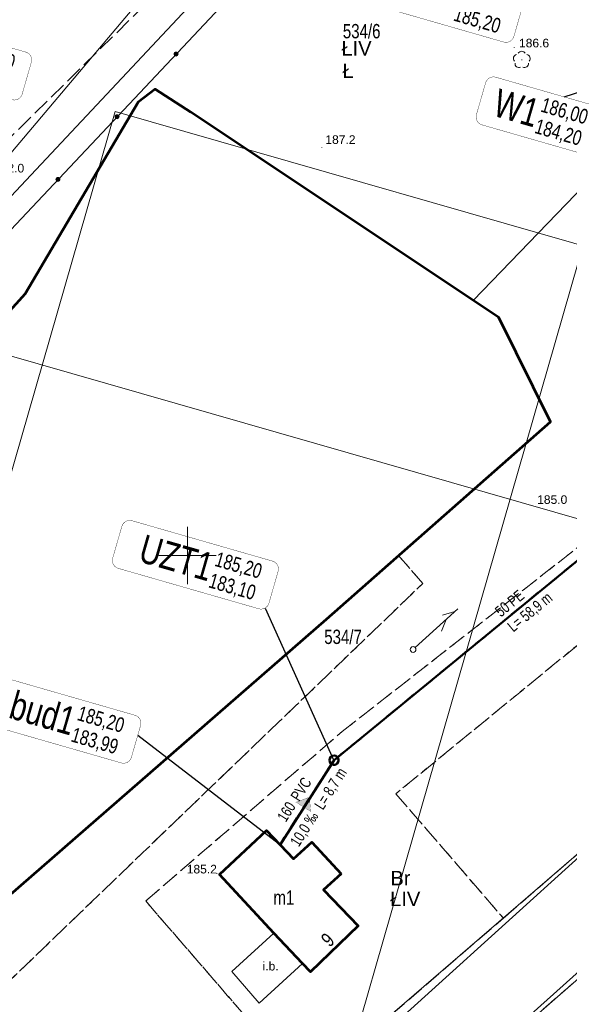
# Model space of a CAD drawing. Header units: metres. Extents: x 7482748 to 7484637, y 5684406 to 5687014.
# Tile 65 of 180: x 7483085 to 7483133, y 5685611 to 5685697. Entities that reach past the tile are written whole.
import ezdxf
from ezdxf.enums import TextEntityAlignment as Align
from ezdxf.lldxf.tags import DXFTag

# ---------------------------------------------------------------- set-up
doc = ezdxf.new("R2010")
doc.units = ezdxf.units.M
doc.header["$MEASUREMENT"] = 0
for name, pattern in [('1', [1.5, 1, -0.5]), ('DUL', [2, 1, -1]), ('l217_500', [2, 1.5, -0.5]), ('l218_500', [1, 0.5, -0.5])]:
    doc.linetypes.add(name, pattern=pattern)
for name, color, linetype, lineweight in [('.ks tłoczny', 104, 'Continuous', 50), ('_Dzialki', 7, 'Continuous', 0), ('_Dzialki_opis', 7, 'Continuous', 0), ('_Kontury', 7, 'Continuous', 0), ('_Kontury_opis', 7, 'Continuous', 0), ('_Podzial_sekcyjny_krzyze', 7, '1', 13), ('_Uzytki', 7, 'Continuous', 0), ('_Uzytki_opis', 7, 'Continuous', 0), ('_Zakres2', 7, 'Continuous', 0), ('BUIB12_03', 7, 'Continuous', 13), ('EGB_Adres', 7, 'Continuous', 0), ('EGB_Budynek', 7, 'Continuous', 0), ('EGB_Budynek_opis', 7, 'Continuous', 0), ('GES__SUSM04_01P', 7, 'Continuous', 13), ('KTOK05_01', 7, 'Continuous', 13), ('RTPW01_P', 7, 'Continuous', 0), ('SUPT_L_0', 30, 'Continuous', 13)]:
    doc.layers.add(name, color=color, linetype=linetype, lineweight=lineweight)
doc.layers.add('.przyłącza', color=32, linetype='Continuous', lineweight=50, true_color=0xbd5e00)
doc.layers.add('OBOP02_01', color=7, linetype='Continuous', lineweight=13, true_color=0x008000)
doc.layers.add('_ramki_nieplotowane', color=7, linetype='Continuous', lineweight=0, plot=False)
doc.layers.add('BUIB12_01_T', color=7, linetype='Continuous', lineweight=13, transparency=0.25)
doc.layers.add('RTPW01_G', color=7, linetype='Continuous', lineweight=13, transparency=0.25)
doc.layers.add('IS_kanalizacja_sanitarna', color=7, linetype='SOLID', true_color=0x000000)
doc.layers.add('IS_Opisy_działek_Net', color=7, linetype='SOLID', true_color=0x000000)
doc.layers.add('IS_Węzeł_sieci_kanalizacyjnej_-_opisy', color=7, linetype='Continuous')
doc.layers.add('PTWP02_O', color=7, linetype='Continuous', lineweight=13, true_color=0x59d9ff, transparency=0.5)
doc.layers.add('PTWP03_O', color=7, linetype='Continuous', lineweight=13, true_color=0x59d9ff, transparency=0.5)
doc.styles.get("Standard").update_dxf_attribs({"font": 'simplex.shx', "width": 0.75})
doc.styles.add('STYL_ARIAL', font='simplex.shx', dxfattribs={"width": 0.75, "oblique": 0.1})
doc.styles.add('Style-Arial', font='arial.ttf')
tags = doc.linetypes.add('SOLID', pattern=[10, 10, 0]).pattern_tags.tags
tags[6:7] = [DXFTag(74, 4), DXFTag(75, 0), DXFTag(340, '0'), DXFTag(46, 0.0), DXFTag(50, 0.0), DXFTag(44, 0.0), DXFTag(45, 0.0)]
tags[4:5] = [DXFTag(74, 4), DXFTag(75, 0), DXFTag(340, '0'), DXFTag(46, 0.0), DXFTag(50, 0.0), DXFTag(44, 0.0), DXFTag(45, 0.0)]

# ---------------------------------------------------------------- blocks, each defined once
blk = doc.blocks.new('SUSM04_01')
at = {"layer": 'GES__SUSM04_01P', "linetype": 'Continuous', "lineweight": 13}
blk.add_circle((0, 0), 0.25, dxfattribs=at)
blk = doc.blocks.new('OBOP02_01')
at = {"layer": 'OBOP02_01', "linetype": 'Continuous', "lineweight": 13}
h = blk.add_hatch(color=256, dxfattribs=at)
edge = h.paths.add_edge_path()
edge.add_arc((0, 0), 0.05, 0, 360)
for centre, start, end in [((-0.38, 0.12), 102, 222), ((0, 0.4), 30, 150), ((0.38, 0.12), 318, 78), ((-0.24, -0.32), 174, 294), ((0.24, -0.32), 246, 6)]:
    blk.add_arc(centre, 0.35, start, end, dxfattribs=at)
blk = doc.blocks.new('RTPW01')
at = {"layer": 'RTPW01_P', "linetype": 'Continuous', "lineweight": 0}
h = blk.add_hatch(color=256, dxfattribs=at)
edge = h.paths.add_edge_path()
edge.add_arc((0, 0), 0.045, 0, 360)
blk = doc.blocks.new('RTPW01_2')
at = {"layer": 'RTPW01_P', "linetype": 'Continuous', "lineweight": 0}
h = blk.add_hatch(color=256, dxfattribs=at)
edge = h.paths.add_edge_path()
edge.add_arc((0, 0), 0.045, 0, 360)

msp = doc.modelspace()

# ---------------------------------------------------------------- hatches: boundary and pattern name
at = {"layer": 'IS_kanalizacja_sanitarna', "linetype": 'Continuous', "ltscale": 0.01}
msp.add_hatch(color=256, dxfattribs=at).paths.add_polyline_path([(7483110.60975, 5685628.9548), (7483109.43936, 5685628.51584), (7483110.70344, 5685627.70831)])
at = {"layer": 'KTOK05_01', "linetype": 'Continuous', "lineweight": 13}
h = msp.add_hatch(color=256, dxfattribs=at)
edge = h.paths.add_edge_path()
edge.add_arc((7483099.00272, 5685693.69354), 0.175, 0, 360)
h = msp.add_hatch(color=256, dxfattribs=at)
edge = h.paths.add_edge_path()
edge.add_arc((7483093.86331, 5685688.23127), 0.175, 0, 360)
h = msp.add_hatch(color=256, dxfattribs=at)
edge = h.paths.add_edge_path()
edge.add_arc((7483088.7239, 5685682.76899), 0.175, 0, 360)

# ---------------------------------------------------------------- linework, layer by layer
at = {"layer": '.ks tłoczny', "linetype": 'DUL'}
msp.add_lwpolyline([(7483112.74413, 5685632.1735), (7483158.0889, 5685669.41515)], dxfattribs=at)
at = {"layer": '.ks tłoczny', "linetype": 'Continuous'}
msp.add_lwpolyline([(7483112.74413, 5685632.1735), (7483158.0889, 5685669.41515)], dxfattribs=at)
at = {"layer": '.ks tłoczny', "linetype": 'DUL'}
msp.add_circle((7483112.74413, 5685632.1735), 0.4, dxfattribs=at)
at = {"layer": '.ks tłoczny', "linetype": 'Continuous'}
msp.add_circle((7483112.74413, 5685632.1735), 0.4, dxfattribs=at)
at = {"layer": '.przyłącza', "linetype": 'DUL'}
msp.add_lwpolyline([(7483112.74413, 5685632.1735), (7483108.05, 5685624.815)], dxfattribs=at)
at = {"layer": '.przyłącza', "linetype": 'Continuous'}
msp.add_lwpolyline([(7483112.74413, 5685632.1735), (7483108.05, 5685624.815)], dxfattribs=at)
at = {"layer": '_Dzialki', "color": 96, "linetype": 'Continuous', "true_color": 0x008000, "flags": 128}
for points in [[(7483039.43, 5685633.09), (7483112.69, 5685711.26)], [(7483143.46, 5685691.53), (7483124.84, 5685672.23)], [(7483153.39, 5685640.79), (7483101.63, 5685596.1)], [(7483108.37, 5685590.75), (7483159.18, 5685635.16)]]:
    msp.add_lwpolyline(points, dxfattribs=at)
at = {"layer": '_Kontury', "color": 96, "linetype": 'l217_500', "true_color": 0x008000, "flags": 128}
for points in [[(7483100.6, 5685702.21), (7483060.85, 5685663.08)], [(7483113.45, 5685634.67), (7483157.06, 5685668.79)], [(7483160.14, 5685663.65), (7483118.12, 5685629.25)], [(7483120.48, 5685647.58), (7483118.35, 5685650)], [(7483079.6, 5685608.24), (7483120.48, 5685647.58)], [(7483127.48, 5685618.42), (7483153.39, 5685640.79)], [(7483159.18, 5685635.16), (7483113.31, 5685595.07)], [(7483096.36, 5685619.91), (7483113.45, 5685634.67)], [(7483118.12, 5685629.25), (7483127.48, 5685618.42)], [(7483108.83, 5685605.46), (7483096.36, 5685619.91)], [(7483113.16, 5685606.05), (7483127.48, 5685618.42)]]:
    msp.add_lwpolyline(points, dxfattribs=at)
at = {"layer": '_Podzial_sekcyjny_krzyze', "linetype": 'Continuous'}
for p, q in [((7483100, 5685647.5), (7483100, 5685652.5)), ((7483097.5, 5685650), (7483102.5, 5685650))]:
    msp.add_line(p, q, dxfattribs=at)
at = {"layer": '_ramki_nieplotowane', "color": 3, "linetype": 'Continuous', "lineweight": 0, "flags": 128}
for points in [[(7482999.77, 5685691.75), (7483285.22, 5685609.72), (7483401.36, 5686013.86), (7483115.9, 5686095.89), (7482999.77, 5685691.75)], [(7482782.62, 5685528.23), (7483068.08, 5685446.2), (7483184.21, 5685850.35), (7482898.76, 5685932.38), (7482782.62, 5685528.23)], [(7482977.55, 5685284.54), (7483263.01, 5685202.51), (7483379.14, 5685606.66), (7483093.69, 5685688.69), (7482977.55, 5685284.54)]]:
    msp.add_lwpolyline(points, close=True, dxfattribs=at)
at = {"layer": '_Uzytki', "color": 96, "linetype": 'l218_500', "true_color": 0x008000, "flags": 128}
for points in [[(7483157.06, 5685668.79), (7483113.45, 5685634.67)], [(7483118.12, 5685629.25), (7483160.14, 5685663.65)], [(7483118.35, 5685650), (7483120.48, 5685647.58)], [(7483120.48, 5685647.58), (7483079.6, 5685608.24)], [(7483127.48, 5685618.42), (7483153.39, 5685640.79)], [(7483159.18, 5685635.16), (7483113.31, 5685595.07)], [(7483113.45, 5685634.67), (7483096.36, 5685619.91)], [(7483127.48, 5685618.42), (7483118.12, 5685629.25)], [(7483096.36, 5685619.91), (7483108.83, 5685605.46)], [(7483113.16, 5685606.05), (7483127.48, 5685618.42)]]:
    msp.add_lwpolyline(points, dxfattribs=at)
at = {"layer": '_Zakres2', "color": 250, "linetype": 'Continuous', "lineweight": 53, "flags": 128}
msp.add_lwpolyline([(7482991.37, 5685560.9), (7483083.45, 5685619.51), (7483112.08, 5685644.47), (7483131.57, 5685661.66), (7483127.09, 5685670.73), (7483100.28, 5685688.63), (7483097.17, 5685690.64), (7483095.7, 5685689.49), (7483085.87, 5685672.8), (7483072.78, 5685658.34), (7483040.36, 5685631.58), (7482964.47, 5685622.5), (7482928.84, 5685620.65), (7482905.48, 5685611.17), (7482892.01, 5685569.18)], dxfattribs=at)
at = {"layer": 'BUIB12_03', "linetype": 'Continuous', "lineweight": 13, "flags": 128}
msp.add_lwpolyline([(7483109.99, 5685614.47), (7483107.52, 5685617.12), (7483103.86, 5685613.76), (7483106.24, 5685611), (7483109.99, 5685614.47)], close=True, dxfattribs=at)
at = {"layer": 'EGB_Budynek', "color": 7, "linetype": 'Continuous', "lineweight": 53, "flags": 128}
msp.add_lwpolyline([(7483113.36, 5685622.27), (7483111.83, 5685620.88), (7483114.84, 5685617.75), (7483110.69, 5685613.73), (7483109.99, 5685614.47), (7483107.52, 5685617.12), (7483102.77, 5685622.22), (7483106.87, 5685626.04), (7483109.23, 5685623.59), (7483110.81, 5685625.04), (7483113.36, 5685622.27)], dxfattribs=at)
at = {"layer": 'IS_kanalizacja_sanitarna', "linetype": 'Continuous', "ltscale": 0.01, "const_width": 0.02}
msp.add_lwpolyline([(7483110.60975, 5685628.9548), (7483109.43936, 5685628.51584), (7483110.70344, 5685627.70831), (7483110.60975, 5685628.9548)], dxfattribs=at)
at = {"layer": 'IS_Węzeł_sieci_kanalizacyjnej_-_opisy', "color": 18, "linetype": 'SOLID', "ltscale": 0.01, "true_color": 0x000000, "const_width": 0.03}
for points in [[(7483116.7523, 5685697.82971), (7483127.50551, 5685694.7338, 0.414214), (7483128.3966, 5685695.22649), (7483129.19341, 5685697.99407, 0.414214), (7483128.70071, 5685698.88517), (7483117.94751, 5685701.98108, 0.414214), (7483117.05641, 5685701.48839), (7483116.25961, 5685698.72081, 0.414214), (7483116.7523, 5685697.82971)], [(7483073.96324, 5685692.8068), (7483084.71645, 5685689.71089, 0.414214), (7483085.60755, 5685690.20358), (7483086.40435, 5685692.97116, 0.414214), (7483085.91166, 5685693.86226), (7483075.15845, 5685696.95817, 0.414214), (7483074.26736, 5685696.46548), (7483073.47055, 5685693.6979, 0.414214), (7483073.96324, 5685692.8068)], [(7483125.6273, 5685687.51624), (7483134.56428, 5685684.94322, 0.414214), (7483135.45538, 5685685.43592), (7483136.25218, 5685688.2035, 0.414214), (7483135.75949, 5685689.09459), (7483126.82251, 5685691.66761, 0.414214), (7483125.93141, 5685691.17491), (7483125.13461, 5685688.40733, 0.414214), (7483125.6273, 5685687.51624)], [(7483093.97621, 5685648.88349), (7483106.19008, 5685645.36703, 0.414214), (7483107.08118, 5685645.85973), (7483107.87798, 5685648.62731, 0.414214), (7483107.38529, 5685649.5184), (7483095.17142, 5685653.03486, 0.414214), (7483094.28032, 5685652.54216), (7483093.48352, 5685649.77458, 0.414214), (7483093.97621, 5685648.88349)], [(7483082.92149, 5685635.19339), (7483094.22244, 5685631.93977, 0.414214), (7483095.11354, 5685632.43247), (7483095.91034, 5685635.20005, 0.414214), (7483095.41765, 5685636.09115), (7483084.11669, 5685639.34476, 0.414214), (7483083.2256, 5685638.85207), (7483082.42879, 5685636.08449, 0.414214), (7483082.92149, 5685635.19339)]]:
    msp.add_lwpolyline(points, format="xyb", dxfattribs=at)
at = {"layer": 'IS_Węzeł_sieci_kanalizacyjnej_-_opisy', "color": 18, "linetype": 'SOLID', "ltscale": 0.01, "true_color": 0x000000}
for points in [[(7483132.77361, 5685689.95425), (7483143.43617, 5685693.37468)], [(7483106.73767, 5685645.42883), (7483112.69, 5685632.21118)], [(7483095.66442, 5685634.34587), (7483107.99115, 5685624.85569)]]:
    msp.add_lwpolyline(points, dxfattribs=at)
at = {"layer": 'KTOK05_01', "linetype": 'Continuous', "lineweight": 13, "flags": 128}
msp.add_lwpolyline([(7483054.27, 5685689.04), (7483093.82, 5685722.74), (7483096.92, 5685721.95), (7483113.63, 5685709.24), (7483104.72, 5685699.77), (7483050.44, 5685642.08), (7483038.47, 5685653.34)], dxfattribs=at)
at = {"layer": 'KTOK05_01', "linetype": 'Continuous', "lineweight": 13}
for centre in [(7483099, 5685693.69), (7483093.86, 5685688.23), (7483088.72, 5685682.77)]:
    msp.add_circle(centre, 0.175, dxfattribs=at)
at = {"layer": 'PTWP02_O', "linetype": 'Continuous', "lineweight": 13, "flags": 128}
msp.add_lwpolyline([(7483037.91, 5685499.78), (7483037.25, 5685512.6), (7483043.32, 5685534.3), (7483051.47, 5685544.97), (7483072.22, 5685557.24), (7483108.37, 5685590.75), (7483139.68, 5685618.81), (7483140.49, 5685629.55), (7483102.01, 5685594.71), (7483070.57, 5685565.85), (7483050.34, 5685558.31), (7483033.62, 5685545.26), (7483025.84, 5685499.57)], dxfattribs=at)
at = {"layer": 'PTWP03_O', "linetype": 'Continuous', "lineweight": 13, "flags": 128}
msp.add_lwpolyline([(7483091.3, 5685711.9), (7483073.04, 5685693.16), (7483083.16, 5685683.37), (7483101.14, 5685704.67), (7483091.3, 5685711.9)], close=True, dxfattribs=at)
at = {"layer": 'SUPT_L_0', "linetype": 'Continuous'}
for p, q in [((7483123.51, 5685645.35), (7483119.81, 5685641.99)), ((7483122.51, 5685644.44), (7483122.1, 5685643.4)), ((7483123.25, 5685645.12), (7483122.17, 5685644.81))]:
    msp.add_line(p, q, dxfattribs=at)

# ---------------------------------------------------------------- block references
at = {"layer": 'GES__SUSM04_01P', "linetype": 'Continuous', "lineweight": 13}
msp.add_blockref('SUSM04_01', (7483119.62, 5685641.82), dxfattribs=at)
at = {"layer": 'OBOP02_01', "linetype": 'Continuous', "lineweight": 13}
msp.add_blockref('OBOP02_01', (7483129.08, 5685693.18), dxfattribs=at)
at = {"layer": 'RTPW01_P', "linetype": 'Continuous', "lineweight": 0}
for name, p in [('RTPW01_2', (7483128.42, 5685694.27)), ('RTPW01', (7483111.69, 5685685.56)), ('RTPW01', (7483102.55, 5685622.31))]:
    msp.add_blockref(name, p, dxfattribs=at)

# ---------------------------------------------------------------- texts
at = {"layer": '_Dzialki_opis', "color": 96, "true_color": 0x008000, "char_height": 1.25, "attachment_point": 7, "line_spacing_factor": 0.6, "style": 'STYL_ARIAL'}
for s, insert in [('\\fArial|b0|i0|c238238|p39;534/6', (7483113.51, 5685695.04)), ('\\fArial|b0|i0|c238238|p39;534/7', (7483111.89, 5685642.28))]:
    msp.add_mtext(s, dxfattribs=dict(at, insert=insert))
at = {"layer": '_Kontury_opis', "color": 96, "linetype": 'Continuous', "lineweight": 13, "true_color": 0x008000, "style": 'Style-Arial'}
for p in [(7483113.39, 5685693.56), (7483117.63, 5685619.46)]:
    msp.add_text('ŁIV', height=1.25, dxfattribs=at).set_placement(p)
at = {"layer": '_Uzytki_opis', "color": 96, "linetype": 'Continuous', "lineweight": 13, "true_color": 0x008000, "style": 'Style-Arial'}
for s, p in [('Ł', (7483113.48, 5685691.61)), ('Br', (7483117.65, 5685621.28))]:
    msp.add_text(s, height=1.25, dxfattribs=at).set_placement(p)
at = {"layer": 'BUIB12_01_T', "linetype": 'Continuous', "lineweight": 13, "style": 'Style-Arial'}
msp.add_text('i.b.', height=0.75, dxfattribs=at).set_placement((7483106.53, 5685614.23), align=Align.MIDDLE_LEFT)
at = {"layer": 'EGB_Adres', "insert": (7483112.64, 5685616.07), "char_height": 1.25, "attachment_point": 8, "rotation": 44.1930705, "line_spacing_factor": 0.6, "style": 'STYL_ARIAL'}
msp.add_mtext('\\fArial|b0|i0|c238238|p39;9', dxfattribs=at)
at = {"layer": 'EGB_Budynek_opis', "color": 7, "insert": (7483107.47, 5685619.58), "char_height": 1.25, "attachment_point": 7, "line_spacing_factor": 0.6, "style": 'STYL_ARIAL'}
msp.add_mtext('\\fArial|b0|i0|c238238|p39;m1', dxfattribs=at)
at = {"layer": 'IS_Opisy_działek_Net', "linetype": 'Continuous', "ltscale": 0.01, "char_height": 0.9648}
for s, insert, attachment_point, rotation in [('{\\fArial|b0|i0|c238|p34;50 PE}', (7483127.26929, 5685644.58746), 7, 39.3385491), ('\\fArial|b0|i0;L= 58,9 m', (7483127.7257, 5685644.0306), 1, 39.3385491), ('{\\fArial|b0|i0|c238|p34;PVC}', (7483109.73072, 5685628.5071), 7, 57.520565), ('\\fArial|b0|i0;L= 8,7 m', (7483110.96361, 5685628.2905), 1, 57.520565), ('\\fArial|b0|i0;160', (7483108.55933, 5685626.71328), 7, 57.520565), ('{\\fArial|b0|i0|c238|p34;10,0 ‰}', (7483108.86161, 5685625.08052), 1, 57.520565)]:
    msp.add_mtext(s, dxfattribs=dict(at, insert=insert, attachment_point=attachment_point, rotation=rotation))
at = {"layer": 'IS_Węzeł_sieci_kanalizacyjnej_-_opisy', "color": 18, "linetype": 'SOLID', "ltscale": 0.01, "true_color": 0x000000, "rotation": 343.9385491}
for s, insert, char_height, attachment_point in [('\\fArial|b0|i0;185,20', (7483123.41113, 5685697.86188), 1.2888, 1), ('\\fArial|b0|i0;189,90', (7483080.73561, 5685693.23335), 1.2888, 7), ('\\fArial|b0|i0;188,10', (7483080.62207, 5685692.83897), 1.2888, 1), ('\\fArial|b0|i0;W1', (7483130.14007, 5685687.28715), 2.448, 9), ('\\fArial|b0|i0;186,00', (7483130.58344, 5685688.46569), 1.2888, 7), ('\\fArial|b0|i0;184,20', (7483130.4699, 5685688.07131), 1.2888, 1), ('\\fArial|b0|i0;UZT1', (7483101.76588, 5685647.71096), 2.448, 9), ('\\fArial|b0|i0;185,20', (7483102.20925, 5685648.8895), 1.2888, 7), ('\\fArial|b0|i0;183,10', (7483102.0957, 5685648.49512), 1.2888, 1), ('\\fArial|b0|i0;bud1', (7483089.79823, 5685634.28371), 2.448, 9), ('\\fArial|b0|i0;185,20', (7483090.2416, 5685635.46224), 1.2888, 7), ('\\fArial|b0|i0;183,99', (7483090.12806, 5685635.06786), 1.2888, 1)]:
    msp.add_mtext(s, dxfattribs=dict(at, insert=insert, char_height=char_height, attachment_point=attachment_point))
at = {"layer": 'RTPW01_G', "linetype": 'Continuous', "lineweight": 13, "style": 'Style-Arial'}
for s, p in [('186.6', (7483128.84, 5685694.27)), ('187.2', (7483111.99, 5685685.86)), ('192.0', (7483083.16, 5685683.37)), ('185.0', (7483130.42, 5685654.5))]:
    msp.add_text(s, height=0.75, dxfattribs=at).set_placement(p)
msp.add_text('185.2', height=0.75, dxfattribs=at).set_placement((7483102.55, 5685622.31), align=Align.RIGHT)

doc.saveas('drawing.dxf')
